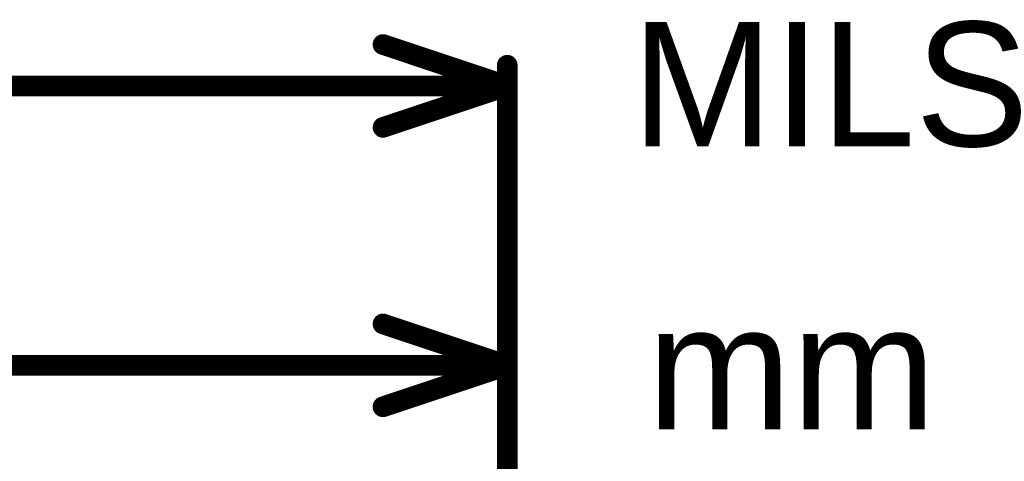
# Model space of a CAD drawing. Header units: inches. Extents: x -2.3 to 12.7, y -2.8 to 6.7.
# Tile 150 of 171: x 0.623 to 1.098, y 1.664 to 1.877. Entities that reach past the tile are written whole.
import ezdxf

# ---------------------------------------------------------------- set-up
doc = ezdxf.new("R2010")
doc.units = ezdxf.units.IN
doc.header["$MEASUREMENT"] = 0
doc.layers.add('M2 Board Dimensions', color=216, linetype='Continuous')
doc.styles.add('Arial', font='txt', dxfattribs={"height": 0.2})

msp = doc.modelspace()

# ---------------------------------------------------------------- linework, layer by layer
at = {"layer": 'M2 Board Dimensions'}
for points in [[(0.79822, 1.86515, 0.01, 0.01, 0), (0.85822, 1.84515, 0.01, 0.01, 0)], [(0.85822, 1.72025, 0.01, 0.01, 0), (0.85822, 1.85515, 0.01, 0.01, 0)], [(0.59406, 1.84515, 0.01, 0.01, 0), (0.85822, 1.84515, 0.01, 0.01, 0)], [(0.79822, 1.82515, 0.01, 0.01, 0), (0.85822, 1.84515, 0.01, 0.01, 0)], [(0.79822, 1.73025, 0.01, 0.01, 0), (0.85822, 1.71025, 0.01, 0.01, 0)], [(0.85822, 1.64375, 0.01, 0.01, 0), (0.85822, 1.72025, 0.01, 0.01, 0)], [(0.57385, 1.71025, 0.01, 0.01, 0), (0.85822, 1.71025, 0.01, 0.01, 0)], [(0.79822, 1.69025, 0.01, 0.01, 0), (0.85822, 1.71025, 0.01, 0.01, 0)]]:
    msp.add_lwpolyline(points, format="xyseb", dxfattribs=at)
for points in [[(0.79572, 1.86515, 0.005, 0.005, 1), (0.80072, 1.86515, 0.005, 0.005, 1)], [(0.85572, 1.85515, 0.005, 0.005, 1), (0.86072, 1.85515, 0.005, 0.005, 1)], [(0.85572, 1.84515, 0.005, 0.005, 1), (0.86072, 1.84515, 0.005, 0.005, 1)], [(0.85572, 1.84515, 0.005, 0.005, 1), (0.86072, 1.84515, 0.005, 0.005, 1)], [(0.85572, 1.84515, 0.005, 0.005, 1), (0.86072, 1.84515, 0.005, 0.005, 1)], [(0.79572, 1.82515, 0.005, 0.005, 1), (0.80072, 1.82515, 0.005, 0.005, 1)], [(0.79572, 1.73025, 0.005, 0.005, 1), (0.80072, 1.73025, 0.005, 0.005, 1)], [(0.85572, 1.72025, 0.005, 0.005, 1), (0.86072, 1.72025, 0.005, 0.005, 1)], [(0.85572, 1.72025, 0.005, 0.005, 1), (0.86072, 1.72025, 0.005, 0.005, 1)], [(0.85572, 1.71025, 0.005, 0.005, 1), (0.86072, 1.71025, 0.005, 0.005, 1)], [(0.85572, 1.71025, 0.005, 0.005, 1), (0.86072, 1.71025, 0.005, 0.005, 1)], [(0.85572, 1.71025, 0.005, 0.005, 1), (0.86072, 1.71025, 0.005, 0.005, 1)], [(0.79572, 1.69025, 0.005, 0.005, 1), (0.80072, 1.69025, 0.005, 0.005, 1)]]:
    msp.add_lwpolyline(points, format="xyseb", close=True, dxfattribs=at)

# ---------------------------------------------------------------- texts
at = {"layer": 'M2 Board Dimensions', "style": 'Arial'}
for s, p in [('MILS', (0.91822, 1.81607)), ('mm', (0.92582, 1.67929))]:
    msp.add_text(s, height=0.06, dxfattribs=at).set_placement(p)

doc.saveas('drawing.dxf')
